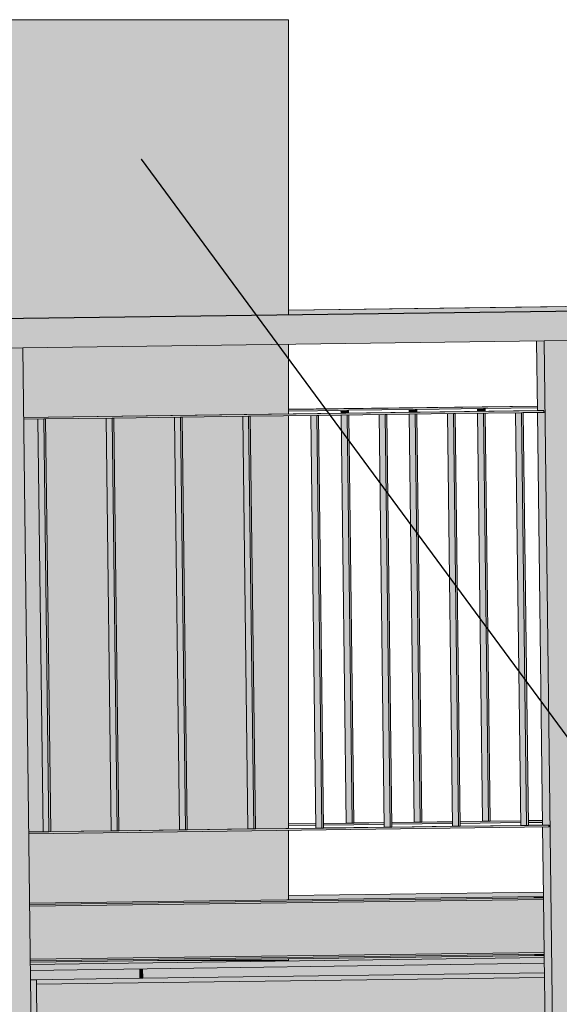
# Model space of a CAD drawing. Header units: centimetres. Extents: x -5472 to 10427, y -400 to 1902.
# Tile 63 of 91: x -4401 to -4309, y 1377 to 1544. Entities that reach past the tile are written whole.
import ezdxf

# ---------------------------------------------------------------- set-up
doc = ezdxf.new("R2010")
doc.units = ezdxf.units.CM
doc.header["$LTSCALE"] = 0.1
doc.header["$MEASUREMENT"] = 0
for name, color, linetype in [('2_kładka_IFC.K_IR', 7, 'Continuous'), ('2_stropy.K_IR', 7, 'Continuous'), ('3_lądowisko.K_IR', 7, 'Continuous'), ('5_opisy.K_IR', 7, 'Continuous')]:
    doc.layers.add(name, color=color, linetype=linetype)
doc.dimstyles.new('GENERATED_STYLE__3', dxfattribs={"dimtxt": 0.18, "dimasz": 18.24, "dimexe": 0.18, "dimexo": 0.0625, "dimgap": 0.09, "dimtad": 0, "dimtih": 1, "dimtoh": 1, "dimdec": 4, "dimzin": 0, "dimdsep": 46, "dimcen": 0.09, "dimadec": 0, "dimazin": 0, "dimtfac": 1, "dimtdec": 4, "dimtmove": 0, "dimatfit": 3, "dimldrblk": 'ARROWHEAD_5', "dimfxl": 1, "dimtolj": 1, "dimtzin": 0, "dimarcsym": 0})

# ---------------------------------------------------------------- blocks, each defined once
blk = doc.blocks.new('ElemPrzekroju_5_1')
at = {"layer": '2_stropy.K_IR', "linetype": 'Continuous', "lineweight": 0, "true_color": 0xe0e0e0}
blk.add_hatch(color=254, dxfattribs=at).paths.add_polyline_path([(-4384.54, 1384.25), (-4399.29, 1384.06), (-4399.28, 1383.65), (-4311.91, 1384.87), (-4311.92, 1385.21), (-4355.39, 1384.64), (-4355.39, 1384.34), (-4377.69, 1384.34), (-4384.54, 1384.25)])
at = {"layer": '2_stropy.K_IR', "linetype": 'Continuous', "lineweight": 0, "true_color": 0x9e9e9e}
h = blk.add_hatch(color=253, dxfattribs=at)
h.paths.add_polyline_path([(-4399.29, 1384.06), (-4399.28, 1383.65), (-4311.91, 1384.87), (-4311.91, 1384.92), (-4312.67, 1384.91), (-4313.93, 1384.91), (-4311.91, 1384.94), (-4311.91, 1384.97), (-4312.71, 1384.96), (-4334.54, 1384.91), (-4336.28, 1384.89), (-4314.33, 1384.93), (-4316.4, 1384.9), (-4338.5, 1384.86), (-4345.47, 1384.77), (-4322.9, 1384.81), (-4324.97, 1384.78), (-4347.69, 1384.74), (-4349.43, 1384.72), (-4326.59, 1384.76), (-4336.58, 1384.62), (-4355.39, 1384.58), (-4355.39, 1384.57), (-4338.2, 1384.6), (-4348.18, 1384.46), (-4355.39, 1384.45), (-4355.39, 1384.43), (-4349.81, 1384.44), (-4355.39, 1384.36), (-4355.39, 1384.34), (-4356.47, 1384.34), (-4358.81, 1384.31), (-4361.18, 1384.34), (-4377.69, 1384.34), (-4384.54, 1384.25), (-4384.54, 1384.25)])
h.paths.add_polyline_path([(-4319.17, 1384.82), (-4357.2, 1384.29), (-4357.74, 1384.3), (-4320.43, 1384.82)], flags=0)
blk.add_hatch(color=253, dxfattribs=at).paths.add_polyline_path([(-4323.83, 1385.05), (-4311.91, 1385.08), (-4311.91, 1385.1), (-4322.09, 1385.08)])
at = {"layer": '2_stropy.K_IR', "linetype": 'Continuous', "lineweight": 0, "true_color": 0xb1b1b1}
blk.add_hatch(color=253, dxfattribs=at).paths.add_polyline_path([(-4399.28, 1383.65), (-4399.27, 1382.65), (-4311.9, 1383.87), (-4311.91, 1384.87)])
at = {"layer": '2_stropy.K_IR', "linetype": 'Continuous', "lineweight": 0, "true_color": 0x7a7a7a}
blk.add_hatch(color=8, dxfattribs=at).paths.add_polyline_path([(-4399.28, 1383.65), (-4399.27, 1382.65), (-4311.9, 1383.87), (-4311.91, 1384.87)])
at = {"layer": '2_stropy.K_IR', "color": 7, "linetype": 'Continuous', "lineweight": 0}
for p, q in [((-4399.28, 1383.65), (-4311.91, 1384.87)), ((-4311.9, 1383.87), (-4399.27, 1382.65))]:
    blk.add_line(p, q, dxfattribs=at)
blk = doc.blocks.new('ElemPrzekroju_624_1')
at = {"layer": '3_lądowisko.K_IR', "linetype": 'Continuous', "lineweight": 0, "true_color": 0x893309}
for points in [[(-4487.62, 1492.41), (-4477.44, 1492.54), (-4477.44, 1544.34), (-4487.62, 1544.34)], [(-4487.62, 1492.41), (-4477.44, 1492.54), (-4477.44, 1544.34), (-4487.62, 1544.34)], [(-4487.62, 1475.56), (-4477.44, 1475.69), (-4477.44, 1487.53), (-4487.62, 1487.39)], [(-4487.62, 1475.56), (-4477.44, 1475.69), (-4477.44, 1487.53), (-4487.62, 1487.39)], [(-4487.62, 1405.05), (-4479.02, 1405.17), (-4479.88, 1475.35), (-4487.62, 1475.24)], [(-4487.62, 1405.05), (-4479.02, 1405.17), (-4479.88, 1475.35), (-4487.62, 1475.24)], [(-4478.57, 1475.36), (-4477.71, 1405.18), (-4477.44, 1405.19), (-4477.44, 1475.38)], [(-4478.57, 1475.36), (-4477.71, 1405.18), (-4477.44, 1405.19), (-4477.44, 1475.38)], [(-4487.62, 1404.74), (-4487.62, 1392.9), (-4477.44, 1393.04), (-4477.44, 1404.87)], [(-4487.62, 1404.74), (-4487.62, 1392.9), (-4477.44, 1393.04), (-4477.44, 1404.87)]]:
    blk.add_hatch(color=36, dxfattribs=at).paths.add_polyline_path(points)
at = {"layer": '3_lądowisko.K_IR', "linetype": 'Continuous', "lineweight": 0, "true_color": 0xe75e33}
for points in [[(-4477.44, 1492.54), (-4355.39, 1494.15), (-4355.39, 1544.34), (-4477.44, 1544.34)], [(-4355.39, 1489.13), (-4400.57, 1488.54), (-4400.43, 1476.7), (-4355.39, 1477.3)], [(-4477.44, 1487.53), (-4477.44, 1475.69), (-4406.54, 1476.62), (-4406.68, 1488.46)], [(-4477.44, 1475.38), (-4477.44, 1405.19), (-4467.42, 1405.32), (-4468.28, 1475.5)], [(-4456.67, 1475.65), (-4466.97, 1475.52), (-4466.11, 1405.33), (-4455.81, 1405.47)], [(-4455.37, 1475.67), (-4454.5, 1405.49), (-4444.21, 1405.62), (-4445.07, 1475.8)], [(-4443.76, 1475.82), (-4442.9, 1405.64), (-4432.6, 1405.78), (-4433.47, 1475.96)], [(-4432.16, 1475.97), (-4431.3, 1405.79), (-4421, 1405.93), (-4421.86, 1476.11)], [(-4410.26, 1476.26), (-4420.55, 1476.13), (-4419.69, 1405.95), (-4409.39, 1406.08)], [(-4406.53, 1476.31), (-4408.95, 1476.28), (-4408.09, 1406.1), (-4405.67, 1406.13)], [(-4398.01, 1476.42), (-4400.42, 1476.39), (-4399.56, 1406.21), (-4397.14, 1406.24)], [(-4396.7, 1476.44), (-4395.84, 1406.26), (-4385.54, 1406.39), (-4386.4, 1476.58)], [(-4385.09, 1476.59), (-4384.23, 1406.41), (-4373.93, 1406.55), (-4374.8, 1476.73)], [(-4373.49, 1476.74), (-4372.63, 1406.56), (-4362.33, 1406.7), (-4363.19, 1476.88)], [(-4361.89, 1476.9), (-4361.02, 1406.72), (-4355.39, 1406.79), (-4355.39, 1476.98)], [(-4477.44, 1404.87), (-4477.44, 1393.04), (-4405.52, 1393.99), (-4405.66, 1405.82)], [(-4399.56, 1405.9), (-4399.41, 1394.07), (-4355.39, 1394.65), (-4355.39, 1406.48)], [(-4377.69, 1384.34), (-4355.39, 1384.34), (-4355.39, 1384.64)]]:
    blk.add_hatch(color=13, dxfattribs=at).paths.add_polyline_path(points)
at = {"layer": '3_lądowisko.K_IR', "linetype": 'Continuous', "lineweight": 0, "true_color": 0xa13e14}
for points in [[(-4355.39, 1489.13), (-4400.57, 1488.54), (-4400.45, 1478.32), (-4355.39, 1478.91)], [(-4477.44, 1487.53), (-4477.44, 1477.3), (-4409.67, 1478.19), (-4409.65, 1476.58), (-4406.54, 1476.62), (-4406.68, 1488.46)], [(-4406.53, 1476.31), (-4408.95, 1476.28), (-4408.09, 1406.1), (-4405.67, 1406.13)], [(-4445.02, 1472.05), (-4455.32, 1471.92), (-4455.25, 1466.13), (-4448.03, 1466.23), (-4447.28, 1405.58), (-4445.66, 1405.6), (-4446.41, 1466.25), (-4444.95, 1466.27)], [(-4433.42, 1472.2), (-4443.72, 1472.07), (-4443.64, 1466.28), (-4436.43, 1466.38), (-4435.68, 1405.73), (-4434.06, 1405.76), (-4434.8, 1466.4), (-4433.35, 1466.42)], [(-4421.82, 1472.36), (-4432.11, 1472.22), (-4432.04, 1466.44), (-4424.82, 1466.53), (-4424.08, 1405.89), (-4422.45, 1405.91), (-4423.2, 1466.55), (-4421.74, 1466.57)], [(-4410.21, 1472.51), (-4420.51, 1472.37), (-4420.44, 1466.59), (-4413.22, 1466.68), (-4412.47, 1406.04), (-4410.85, 1406.06), (-4411.6, 1466.7), (-4410.14, 1466.72)], [(-4400.38, 1472.64), (-4399.56, 1406.21), (-4398.6, 1406.22), (-4399.34, 1466.86), (-4397.89, 1466.88), (-4397.96, 1472.67)], [(-4386.36, 1472.82), (-4396.65, 1472.69), (-4396.58, 1466.9), (-4389.36, 1467), (-4388.62, 1406.35), (-4386.99, 1406.37), (-4387.74, 1467.02), (-4386.28, 1467.04)], [(-4374.75, 1472.97), (-4385.05, 1472.84), (-4384.98, 1467.05), (-4377.76, 1467.15), (-4377.01, 1406.51), (-4375.39, 1406.53), (-4376.14, 1467.17), (-4374.68, 1467.19)], [(-4363.15, 1473.13), (-4373.44, 1472.99), (-4373.37, 1467.21), (-4366.15, 1467.3), (-4365.41, 1406.66), (-4363.79, 1406.68), (-4364.53, 1467.32), (-4363.08, 1467.34)], [(-4361.84, 1473.14), (-4361.77, 1467.36), (-4355.39, 1467.44), (-4355.39, 1473.23)], [(-4468.23, 1471.75), (-4477.44, 1471.63), (-4477.44, 1465.84), (-4471.24, 1465.92), (-4470.49, 1405.28), (-4468.87, 1405.3), (-4469.62, 1465.94), (-4468.16, 1465.96)], [(-4456.63, 1471.9), (-4466.92, 1471.76), (-4466.85, 1465.98), (-4459.63, 1466.07), (-4458.89, 1405.43), (-4457.27, 1405.45), (-4458.01, 1466.09), (-4456.56, 1466.11)], [(-4470.44, 1401.21), (-4477.44, 1401.12), (-4477.44, 1395.33), (-4408.66, 1396.24), (-4408.64, 1393.94), (-4405.52, 1393.99), (-4405.66, 1405.82), (-4408.78, 1405.78), (-4408.74, 1402.02), (-4410.8, 1401.99), (-4410.85, 1405.75), (-4412.47, 1405.73), (-4412.42, 1401.97), (-4422.4, 1401.84), (-4422.45, 1405.6), (-4424.07, 1405.57), (-4424.03, 1401.82), (-4434.01, 1401.69), (-4434.05, 1405.44), (-4435.68, 1405.42), (-4435.63, 1401.67), (-4445.61, 1401.54), (-4445.66, 1405.29), (-4447.28, 1405.27), (-4447.23, 1401.52), (-4457.22, 1401.38), (-4457.26, 1405.14), (-4458.89, 1405.12), (-4458.84, 1401.36), (-4468.82, 1401.23), (-4468.87, 1404.99), (-4470.49, 1404.96)], [(-4398.6, 1405.91), (-4399.56, 1405.9), (-4399.44, 1396.36), (-4355.39, 1396.94), (-4355.39, 1402.72), (-4363.74, 1402.61), (-4363.78, 1406.37), (-4365.4, 1406.35), (-4365.36, 1402.59), (-4375.34, 1402.46), (-4375.39, 1406.21), (-4377.01, 1406.19), (-4376.96, 1402.44), (-4386.94, 1402.31), (-4386.99, 1406.06), (-4388.61, 1406.04), (-4388.57, 1402.29), (-4398.55, 1402.16)], [(-4377.69, 1384.34), (-4355.39, 1384.34), (-4355.39, 1384.64)]]:
    blk.add_hatch(color=34, dxfattribs=at).paths.add_polyline_path(points)
at = {"layer": '3_lądowisko.K_IR', "color": 7, "linetype": 'Continuous', "lineweight": 15}
for p, q in [((-4487.62, 1544.34), (-4477.44, 1544.34)), ((-4487.62, 1492.41), (-4487.62, 1544.34)), ((-4477.44, 1544.34), (-4355.39, 1544.34)), ((-4477.44, 1492.54), (-4477.44, 1544.34)), ((-4355.39, 1494.15), (-4355.39, 1544.34)), ((-4355.39, 1477.3), (-4355.39, 1489.13)), ((-4487.62, 1475.56), (-4487.62, 1487.39)), ((-4477.44, 1475.69), (-4477.44, 1487.53)), ((-4477.44, 1405.19), (-4477.44, 1475.38)), ((-4355.39, 1406.79), (-4355.39, 1476.98)), ((-4487.62, 1405.05), (-4487.62, 1475.24)), ((-4355.39, 1394.65), (-4355.39, 1406.48)), ((-4487.62, 1392.9), (-4487.62, 1404.74)), ((-4477.44, 1393.04), (-4477.44, 1404.87)), ((-4377.69, 1384.34), (-4355.39, 1384.34)), ((-4355.39, 1384.34), (-4355.39, 1384.64))]:
    blk.add_line(p, q, dxfattribs=at)
blk = doc.blocks.new('ElemPrzekroju_648_1')
at = {"layer": '2_kładka_IFC.K_IR', "linetype": 'Continuous', "lineweight": 0, "true_color": 0xe8e8e8}
for points in [[(-4220.28, 1495.93), (-4687.18, 1489.79), (-4685.91, 1489.79), (-4219.01, 1495.93)], [(-4355.39, 1494.94), (-4355.39, 1494.92), (-4306.97, 1495.56), (-4308.24, 1495.56)], [(-4400.43, 1476.7), (-4400.43, 1476.69), (-4311.96, 1477.85), (-4312.98, 1477.85)], [(-4355.39, 1478.07), (-4313.06, 1478.63), (-4313.06, 1478.64), (-4355.39, 1478.09)], [(-4362.33, 1406.7), (-4372.63, 1406.56), (-4372.63, 1406.55), (-4361.31, 1406.7)], [(-4350.73, 1406.85), (-4361.02, 1406.72), (-4361.02, 1406.7), (-4349.71, 1406.85)], [(-4355.39, 1407.58), (-4355.39, 1407.57), (-4350.74, 1407.63), (-4350.74, 1407.64)], [(-4349.43, 1407.66), (-4349.43, 1407.64), (-4344.6, 1407.71), (-4345.62, 1407.71)], [(-4339.12, 1407), (-4349.42, 1406.87), (-4349.42, 1406.86), (-4338.1, 1407)], [(-4344.31, 1407.73), (-4344.31, 1407.71), (-4339.13, 1407.78), (-4339.13, 1407.79)], [(-4337.82, 1407.81), (-4337.82, 1407.8), (-4333, 1407.86), (-4334.01, 1407.86)], [(-4327.52, 1407.16), (-4337.81, 1407.02), (-4337.81, 1407.01), (-4326.5, 1407.16)], [(-4332.71, 1407.88), (-4332.7, 1407.86), (-4327.53, 1407.93), (-4327.53, 1407.95)], [(-4326.22, 1407.96), (-4326.22, 1407.95), (-4321.39, 1408.01), (-4322.41, 1408.01)], [(-4315.91, 1407.31), (-4326.21, 1407.17), (-4326.21, 1407.16), (-4314.9, 1407.31)], [(-4321.1, 1408.03), (-4321.1, 1408.02), (-4315.92, 1408.09), (-4315.92, 1408.1)], [(-4314.62, 1408.12), (-4314.62, 1408.1), (-4312.2, 1408.13), (-4312.2, 1408.15)], [(-4312.11, 1407.36), (-4314.61, 1407.33), (-4314.61, 1407.31), (-4311.09, 1407.36)], [(-4399.56, 1406.21), (-4399.56, 1406.2), (-4396.13, 1406.24), (-4397.14, 1406.24)], [(-4385.54, 1406.39), (-4395.84, 1406.26), (-4395.84, 1406.25), (-4384.52, 1406.39)], [(-4373.93, 1406.55), (-4384.23, 1406.41), (-4384.23, 1406.4), (-4372.92, 1406.55)], [(-4312.04, 1395.22), (-4399.41, 1394.07), (-4399.41, 1394.06), (-4312.04, 1395.21)], [(-4312.05, 1395.98), (-4355.39, 1395.41), (-4355.39, 1395.41), (-4312.05, 1395.98)], [(-4399.29, 1384.26), (-4399.29, 1384.26), (-4311.92, 1385.41), (-4311.92, 1385.42)], [(-4398.28, 1381.06), (-4399.25, 1381.06), (-4399.25, 1381.05)]]:
    blk.add_hatch(color=254, dxfattribs=at).paths.add_polyline_path(points)
at = {"layer": '2_kładka_IFC.K_IR', "linetype": 'Continuous', "lineweight": 0, "true_color": 0xd1d1d1}
for points in [[(-4685.91, 1489.79), (-4685.85, 1484.79), (-4218.95, 1490.93), (-4219.01, 1495.93)], [(-4355.39, 1494.92), (-4355.39, 1494.15), (-4306.96, 1494.79), (-4306.97, 1495.56)], [(-4310.46, 1370.21), (-4305.62, 1370.28), (-4305.77, 1382.28), (-4307.09, 1489.77), (-4311.93, 1489.7)], [(-4403.94, 1368.98), (-4399.1, 1369.05), (-4399.25, 1381.05), (-4400.57, 1488.54), (-4405.41, 1488.47)], [(-4400.43, 1476.69), (-4400.42, 1476.39), (-4311.95, 1477.55), (-4311.96, 1477.85)], [(-4355.39, 1477.77), (-4313.06, 1478.33), (-4313.06, 1478.63), (-4355.39, 1478.07)], [(-4349.71, 1406.85), (-4349.42, 1406.86), (-4350.28, 1477.05), (-4350.57, 1477.05)], [(-4345.17, 1477.91), (-4345.46, 1477.9), (-4345.46, 1477.43), (-4345.17, 1477.43)], [(-4345.16, 1477.12), (-4345.45, 1477.11), (-4344.6, 1407.71), (-4344.31, 1407.71)], [(-4338.1, 1407), (-4337.81, 1407.01), (-4338.68, 1477.2), (-4338.97, 1477.2)], [(-4333.57, 1478.06), (-4333.86, 1478.06), (-4333.85, 1477.58), (-4333.56, 1477.58)], [(-4333.56, 1477.27), (-4333.85, 1477.27), (-4333, 1407.86), (-4332.7, 1407.86)], [(-4326.5, 1407.16), (-4326.21, 1407.16), (-4327.07, 1477.36), (-4327.36, 1477.35)], [(-4321.96, 1478.21), (-4322.25, 1478.21), (-4322.25, 1477.73), (-4321.96, 1477.74)], [(-4321.95, 1477.42), (-4322.24, 1477.42), (-4321.39, 1408.01), (-4321.1, 1408.02)], [(-4314.9, 1407.31), (-4314.61, 1407.31), (-4315.47, 1477.51), (-4315.76, 1477.5)], [(-4396.13, 1406.24), (-4395.84, 1406.25), (-4396.7, 1476.44), (-4396.99, 1476.44)], [(-4384.52, 1406.39), (-4384.23, 1406.4), (-4385.09, 1476.59), (-4385.38, 1476.59)], [(-4372.92, 1406.55), (-4372.63, 1406.55), (-4373.49, 1476.74), (-4373.78, 1476.74)], [(-4361.31, 1406.7), (-4361.02, 1406.7), (-4361.89, 1476.9), (-4362.18, 1476.89)], [(-4399.56, 1406.2), (-4399.56, 1405.9), (-4311.09, 1407.06), (-4311.09, 1407.36)], [(-4355.39, 1407.27), (-4350.73, 1407.33), (-4350.74, 1407.63), (-4355.39, 1407.57)], [(-4349.43, 1407.64), (-4349.42, 1407.34), (-4339.13, 1407.48), (-4339.13, 1407.78)], [(-4327.53, 1407.93), (-4337.82, 1407.8), (-4337.82, 1407.5), (-4327.52, 1407.63)], [(-4315.92, 1408.09), (-4326.22, 1407.95), (-4326.22, 1407.65), (-4315.92, 1407.79)], [(-4314.62, 1408.1), (-4314.61, 1407.8), (-4312.19, 1407.83), (-4312.2, 1408.13)], [(-4312.04, 1395.21), (-4399.41, 1394.06), (-4399.41, 1393.86), (-4312.04, 1395.01)], [(-4355.39, 1395.41), (-4355.39, 1394.65), (-4312.04, 1395.22), (-4312.05, 1395.98)], [(-4399.41, 1393.56), (-4399.3, 1384.56), (-4311.92, 1385.72), (-4312.03, 1394.72)], [(-4311.92, 1385.41), (-4399.29, 1384.26), (-4399.29, 1384.06), (-4311.92, 1385.21)], [(-4399.1, 1369.05), (-4398.14, 1369.06), (-4398.28, 1381.06), (-4399.25, 1381.05)], [(-4398.28, 1380.28), (-4398.15, 1369.89), (-4311.74, 1371.02), (-4311.87, 1381.42)]]:
    blk.add_hatch(color=254, dxfattribs=at).paths.add_polyline_path(points)
at = {"layer": '2_kładka_IFC.K_IR', "linetype": 'Continuous', "lineweight": 0, "true_color": 0x939393}
for points in [[(-4311.93, 1489.7), (-4313.2, 1489.69), (-4313.05, 1477.85), (-4312.98, 1477.85), (-4311.96, 1477.85), (-4311.95, 1477.55), (-4313.05, 1477.54), (-4312.19, 1407.36), (-4312.11, 1407.36), (-4311.09, 1407.36), (-4311.09, 1407.06), (-4312.18, 1407.05), (-4311.73, 1370.21), (-4310.46, 1370.21)], [(-4311.93, 1489.7), (-4313.2, 1489.69), (-4313.05, 1477.85), (-4312.98, 1477.85), (-4311.96, 1477.85), (-4311.95, 1477.55), (-4313.05, 1477.54), (-4312.19, 1407.36), (-4312.11, 1407.36), (-4311.09, 1407.36), (-4311.09, 1407.06), (-4312.18, 1407.05), (-4311.73, 1370.21), (-4310.46, 1370.21)], [(-4351.59, 1477.03), (-4350.73, 1406.85), (-4349.71, 1406.85), (-4350.57, 1477.05)], [(-4351.59, 1477.03), (-4350.73, 1406.85), (-4349.71, 1406.85), (-4350.57, 1477.05)], [(-4346.48, 1477.89), (-4346.47, 1477.41), (-4345.46, 1477.43), (-4345.46, 1477.9)], [(-4346.48, 1477.89), (-4346.47, 1477.41), (-4345.46, 1477.43), (-4345.46, 1477.9)], [(-4346.47, 1477.1), (-4345.62, 1407.71), (-4344.6, 1407.71), (-4345.45, 1477.11)], [(-4346.47, 1477.1), (-4345.62, 1407.71), (-4344.6, 1407.71), (-4345.45, 1477.11)], [(-4339.98, 1477.19), (-4339.12, 1407), (-4338.1, 1407), (-4338.97, 1477.2)], [(-4339.98, 1477.19), (-4339.12, 1407), (-4338.1, 1407), (-4338.97, 1477.2)], [(-4334.88, 1478.04), (-4334.87, 1477.57), (-4333.85, 1477.58), (-4333.86, 1478.06)], [(-4334.88, 1478.04), (-4334.87, 1477.57), (-4333.85, 1477.58), (-4333.86, 1478.06)], [(-4334.87, 1477.25), (-4334.01, 1407.86), (-4333, 1407.86), (-4333.85, 1477.27)], [(-4334.87, 1477.25), (-4334.01, 1407.86), (-4333, 1407.86), (-4333.85, 1477.27)], [(-4328.38, 1477.34), (-4327.52, 1407.16), (-4326.5, 1407.16), (-4327.36, 1477.35)], [(-4328.38, 1477.34), (-4327.52, 1407.16), (-4326.5, 1407.16), (-4327.36, 1477.35)], [(-4323.27, 1478.19), (-4323.27, 1477.72), (-4322.25, 1477.73), (-4322.25, 1478.21)], [(-4323.27, 1478.19), (-4323.27, 1477.72), (-4322.25, 1477.73), (-4322.25, 1478.21)], [(-4323.26, 1477.41), (-4322.41, 1408.01), (-4321.39, 1408.01), (-4322.24, 1477.42)], [(-4323.26, 1477.41), (-4322.41, 1408.01), (-4321.39, 1408.01), (-4322.24, 1477.42)], [(-4316.78, 1477.49), (-4315.91, 1407.31), (-4314.9, 1407.31), (-4315.76, 1477.5)], [(-4316.78, 1477.49), (-4315.91, 1407.31), (-4314.9, 1407.31), (-4315.76, 1477.5)], [(-4398.01, 1476.42), (-4397.14, 1406.24), (-4396.13, 1406.24), (-4396.99, 1476.44)], [(-4398.01, 1476.42), (-4397.14, 1406.24), (-4396.13, 1406.24), (-4396.99, 1476.44)], [(-4386.4, 1476.58), (-4385.54, 1406.39), (-4384.52, 1406.39), (-4385.38, 1476.59)], [(-4386.4, 1476.58), (-4385.54, 1406.39), (-4384.52, 1406.39), (-4385.38, 1476.59)], [(-4374.8, 1476.73), (-4373.93, 1406.55), (-4372.92, 1406.55), (-4373.78, 1476.74)], [(-4374.8, 1476.73), (-4373.93, 1406.55), (-4372.92, 1406.55), (-4373.78, 1476.74)], [(-4363.19, 1476.88), (-4362.33, 1406.7), (-4361.31, 1406.7), (-4362.18, 1476.89)], [(-4363.19, 1476.88), (-4362.33, 1406.7), (-4361.31, 1406.7), (-4362.18, 1476.89)], [(-4380.68, 1382.91), (-4380.67, 1381.32), (-4380.18, 1381.32), (-4380.2, 1382.92)], [(-4380.68, 1382.91), (-4380.67, 1381.32), (-4380.18, 1381.32), (-4380.2, 1382.92)]]:
    blk.add_hatch(color=252, dxfattribs=at).paths.add_polyline_path(points)
at = {"layer": '2_kładka_IFC.K_IR', "linetype": 'Continuous', "lineweight": 0, "true_color": 0xaaaaaa}
for points in [[(-4312.98, 1477.85), (-4314.43, 1477.83), (-4312.08, 1477.85), (-4311.96, 1477.85)], [(-4362.33, 1406.7), (-4363.66, 1406.68), (-4361.31, 1406.7)], [(-4350.73, 1406.85), (-4352.06, 1406.83), (-4349.71, 1406.85)], [(-4346.95, 1407.69), (-4344.6, 1407.71), (-4345.62, 1407.71)], [(-4339.12, 1407), (-4340.45, 1406.99), (-4338.1, 1407)], [(-4334.01, 1407.86), (-4335.34, 1407.84), (-4333, 1407.86)], [(-4327.52, 1407.16), (-4328.85, 1407.14), (-4326.5, 1407.16)], [(-4323.74, 1408), (-4321.39, 1408.01), (-4322.41, 1408.01)], [(-4315.91, 1407.31), (-4317.25, 1407.29), (-4314.9, 1407.31)], [(-4312.11, 1407.36), (-4313.56, 1407.34), (-4311.21, 1407.36), (-4311.09, 1407.36)], [(-4398.47, 1406.22), (-4396.13, 1406.24), (-4397.14, 1406.24)], [(-4385.54, 1406.39), (-4386.87, 1406.38), (-4384.52, 1406.39)], [(-4373.93, 1406.55), (-4375.27, 1406.53), (-4372.92, 1406.55)], [(-4314.88, 1395.18), (-4313.7, 1395.19), (-4312.04, 1395.21), (-4312.04, 1395.22)], [(-4314.64, 1385.68), (-4314.59, 1385.47), (-4311.92, 1385.5), (-4311.92, 1385.72)], [(-4314.59, 1385.47), (-4314.46, 1385.38), (-4311.92, 1385.42), (-4311.92, 1385.5)], [(-4311.92, 1385.42), (-4314.46, 1385.38), (-4313.58, 1385.39), (-4311.92, 1385.41)], [(-4399.25, 1381.07), (-4399.25, 1381.06), (-4398.28, 1381.06), (-4398.28, 1380.85), (-4311.88, 1381.99), (-4311.88, 1382.22), (-4380.18, 1381.32), (-4380.39, 1381.32), (-4380.67, 1381.32), (-4380.67, 1381.32)], [(-4399.25, 1381.07), (-4399.25, 1381.06), (-4398.28, 1381.06), (-4398.28, 1380.85), (-4311.88, 1381.99), (-4311.88, 1382.22), (-4380.18, 1381.32), (-4380.39, 1381.32), (-4380.67, 1381.32), (-4380.67, 1381.32)], [(-4398.28, 1380.85), (-4398.28, 1380.52), (-4315.06, 1381.61), (-4315, 1381.38), (-4311.87, 1381.42), (-4311.88, 1381.99)], [(-4380.67, 1381.32), (-4380.67, 1381.32), (-4380.39, 1381.32)], [(-4380.67, 1381.32), (-4380.67, 1381.32), (-4380.39, 1381.32)]]:
    blk.add_hatch(color=253, dxfattribs=at).paths.add_polyline_path(points)
at = {"layer": '2_kładka_IFC.K_IR', "linetype": 'Continuous', "lineweight": 0, "true_color": 0xa3a3a3}
for points in [[(-4312.08, 1477.85), (-4312.07, 1477.55), (-4311.95, 1477.55), (-4311.96, 1477.85)], [(-4311.21, 1407.36), (-4311.21, 1407.06), (-4311.09, 1407.06), (-4311.09, 1407.36)], [(-4312.04, 1395.21), (-4313.7, 1395.19), (-4313.7, 1394.99), (-4312.04, 1395.01)], [(-4312.03, 1394.72), (-4399.41, 1393.56), (-4399.38, 1391.4), (-4314.73, 1392.51), (-4314.64, 1385.68), (-4311.92, 1385.72)], [(-4313.58, 1385.39), (-4313.58, 1385.19), (-4311.92, 1385.21), (-4311.92, 1385.41)], [(-4380.2, 1382.92), (-4380.18, 1381.32), (-4311.88, 1382.22), (-4311.9, 1383.87)], [(-4380.2, 1382.92), (-4380.18, 1381.32), (-4311.88, 1382.22), (-4311.9, 1383.87)], [(-4399.27, 1382.65), (-4399.25, 1381.07), (-4380.67, 1381.32), (-4380.68, 1382.91)], [(-4399.27, 1382.65), (-4399.25, 1381.07), (-4380.67, 1381.32), (-4380.68, 1382.91)], [(-4315, 1381.38), (-4314.87, 1370.98), (-4311.74, 1371.02), (-4311.87, 1381.42)]]:
    blk.add_hatch(color=253, dxfattribs=at).paths.add_polyline_path(points)
at = {"layer": '2_kładka_IFC.K_IR', "linetype": 'Continuous', "lineweight": 0, "true_color": 0x9b9b9b}
for points in [[(-4399.41, 1393.86), (-4399.41, 1393.78), (-4312.03, 1394.93), (-4312.04, 1395.01)], [(-4399.41, 1393.86), (-4399.41, 1393.78), (-4312.03, 1394.93), (-4312.04, 1395.01)], [(-4312.03, 1394.93), (-4399.41, 1393.78), (-4399.41, 1393.56), (-4312.03, 1394.72)], [(-4312.03, 1394.93), (-4399.41, 1393.78), (-4399.41, 1393.56), (-4312.03, 1394.72)]]:
    blk.add_hatch(color=253, dxfattribs=at).paths.add_polyline_path(points)
at = {"layer": '2_kładka_IFC.K_IR', "linetype": 'Continuous', "lineweight": 0, "true_color": 0xf0f0f0}
for points in [[(-4311.92, 1385.72), (-4399.3, 1384.56), (-4399.29, 1384.35), (-4311.92, 1385.5)], [(-4398.28, 1380.85), (-4398.28, 1380.28), (-4311.87, 1381.42), (-4311.88, 1381.99)]]:
    blk.add_hatch(color=7, dxfattribs=at).paths.add_polyline_path(points)
at = {"layer": '2_kładka_IFC.K_IR', "linetype": 'Continuous', "lineweight": 0, "true_color": 0xf8f8f8}
blk.add_hatch(color=7, dxfattribs=at).paths.add_polyline_path([(-4399.29, 1384.35), (-4399.29, 1384.26), (-4311.92, 1385.42), (-4311.92, 1385.5)])
at = {"layer": '2_kładka_IFC.K_IR', "color": 7, "linetype": 'Continuous', "lineweight": 15}
for p, q in [((-4687.18, 1489.79), (-4220.28, 1495.93)), ((-4685.91, 1489.79), (-4219.01, 1495.93)), ((-4355.39, 1494.94), (-4308.24, 1495.56)), ((-4355.39, 1494.92), (-4306.97, 1495.56)), ((-4400.57, 1488.54), (-4311.93, 1489.7)), ((-4313.2, 1489.69), (-4313.05, 1477.85)), ((-4307.09, 1489.77), (-4311.93, 1489.7)), ((-4311.93, 1489.7), (-4310.46, 1370.21)), ((-4400.57, 1488.54), (-4405.41, 1488.47)), ((-4400.57, 1488.54), (-4399.25, 1381.05)), ((-4400.43, 1476.7), (-4312.98, 1477.85)), ((-4311.96, 1477.85), (-4400.43, 1476.69)), ((-4350.57, 1477.05), (-4361.89, 1476.9)), ((-4355.39, 1478.09), (-4313.06, 1478.64)), ((-4313.06, 1478.63), (-4355.39, 1478.07)), ((-4345.46, 1477.9), (-4355.39, 1477.77)), ((-4350.73, 1406.85), (-4351.59, 1477.03)), ((-4349.71, 1406.85), (-4350.57, 1477.05)), ((-4350.57, 1477.05), (-4350.28, 1477.05)), ((-4338.97, 1477.2), (-4350.28, 1477.05)), ((-4349.42, 1406.86), (-4350.28, 1477.05)), ((-4346.47, 1477.41), (-4346.48, 1477.89)), ((-4345.62, 1407.71), (-4346.47, 1477.1)), ((-4345.46, 1477.9), (-4345.17, 1477.91)), ((-4345.46, 1477.43), (-4345.46, 1477.9)), ((-4344.6, 1407.71), (-4345.45, 1477.11)), ((-4333.86, 1478.06), (-4345.17, 1477.91)), ((-4345.17, 1477.43), (-4345.17, 1477.91)), ((-4344.31, 1407.71), (-4345.16, 1477.12)), ((-4339.12, 1407), (-4339.98, 1477.19)), ((-4338.1, 1407), (-4338.97, 1477.2)), ((-4338.97, 1477.2), (-4338.68, 1477.2)), ((-4327.36, 1477.35), (-4338.68, 1477.2)), ((-4337.81, 1407.01), (-4338.68, 1477.2)), ((-4334.87, 1477.57), (-4334.88, 1478.04)), ((-4334.01, 1407.86), (-4334.87, 1477.25)), ((-4333.85, 1477.58), (-4333.86, 1478.06)), ((-4333.86, 1478.06), (-4333.57, 1478.06)), ((-4333, 1407.86), (-4333.85, 1477.27)), ((-4322.25, 1478.21), (-4333.57, 1478.06)), ((-4333.56, 1477.58), (-4333.57, 1478.06)), ((-4332.7, 1407.86), (-4333.56, 1477.27)), ((-4327.52, 1407.16), (-4328.38, 1477.34)), ((-4327.36, 1477.35), (-4327.07, 1477.36)), ((-4326.5, 1407.16), (-4327.36, 1477.35)), ((-4315.76, 1477.5), (-4327.07, 1477.36)), ((-4326.21, 1407.16), (-4327.07, 1477.36)), ((-4323.27, 1477.72), (-4323.27, 1478.19)), ((-4322.41, 1408.01), (-4323.26, 1477.41)), ((-4322.25, 1477.73), (-4322.25, 1478.21)), ((-4322.25, 1478.21), (-4321.96, 1478.21)), ((-4321.39, 1408.01), (-4322.24, 1477.42)), ((-4313.06, 1478.33), (-4321.96, 1478.21)), ((-4321.96, 1477.74), (-4321.96, 1478.21)), ((-4321.1, 1408.02), (-4321.95, 1477.42)), ((-4315.91, 1407.31), (-4316.78, 1477.49)), ((-4315.76, 1477.5), (-4315.47, 1477.51)), ((-4314.9, 1407.31), (-4315.76, 1477.5)), ((-4311.95, 1477.55), (-4315.47, 1477.51)), ((-4314.61, 1407.31), (-4315.47, 1477.51)), ((-4313.05, 1477.54), (-4312.19, 1407.36)), ((-4312.98, 1477.85), (-4311.96, 1477.85)), ((-4311.96, 1477.85), (-4311.95, 1477.55)), ((-4396.99, 1476.44), (-4400.42, 1476.39)), ((-4397.14, 1406.24), (-4398.01, 1476.42)), ((-4396.13, 1406.24), (-4396.99, 1476.44)), ((-4396.99, 1476.44), (-4396.7, 1476.44)), ((-4385.38, 1476.59), (-4396.7, 1476.44)), ((-4395.84, 1406.25), (-4396.7, 1476.44)), ((-4385.54, 1406.39), (-4386.4, 1476.58)), ((-4384.52, 1406.39), (-4385.38, 1476.59)), ((-4385.38, 1476.59), (-4385.09, 1476.59)), ((-4373.78, 1476.74), (-4385.09, 1476.59)), ((-4384.23, 1406.4), (-4385.09, 1476.59)), ((-4373.93, 1406.55), (-4374.8, 1476.73)), ((-4372.92, 1406.55), (-4373.78, 1476.74)), ((-4373.78, 1476.74), (-4373.49, 1476.74)), ((-4362.18, 1476.89), (-4373.49, 1476.74)), ((-4372.63, 1406.55), (-4373.49, 1476.74)), ((-4362.33, 1406.7), (-4363.19, 1476.88)), ((-4362.18, 1476.89), (-4361.89, 1476.9)), ((-4361.31, 1406.7), (-4362.18, 1476.89)), ((-4361.02, 1406.7), (-4361.89, 1476.9)), ((-4311.09, 1407.06), (-4399.56, 1405.9)), ((-4372.63, 1406.56), (-4362.33, 1406.7)), ((-4361.31, 1406.7), (-4372.63, 1406.55)), ((-4362.33, 1406.7), (-4361.31, 1406.7)), ((-4361.31, 1406.7), (-4361.02, 1406.7)), ((-4361.02, 1406.72), (-4350.73, 1406.85)), ((-4349.71, 1406.85), (-4361.02, 1406.7)), ((-4355.39, 1407.58), (-4350.74, 1407.64)), ((-4350.74, 1407.63), (-4355.39, 1407.57)), ((-4350.73, 1407.33), (-4355.39, 1407.27)), ((-4350.73, 1406.85), (-4349.71, 1406.85)), ((-4349.71, 1406.85), (-4349.42, 1406.86)), ((-4349.43, 1407.66), (-4345.62, 1407.71)), ((-4344.6, 1407.71), (-4349.43, 1407.64)), ((-4339.13, 1407.48), (-4349.42, 1407.34)), ((-4349.42, 1406.87), (-4339.12, 1407)), ((-4338.1, 1407), (-4349.42, 1406.86)), ((-4345.62, 1407.71), (-4344.6, 1407.71)), ((-4344.6, 1407.71), (-4344.31, 1407.71)), ((-4344.31, 1407.73), (-4339.13, 1407.79)), ((-4339.13, 1407.78), (-4344.31, 1407.71)), ((-4339.12, 1407), (-4338.1, 1407)), ((-4338.1, 1407), (-4337.81, 1407.01)), ((-4337.82, 1407.81), (-4334.01, 1407.86)), ((-4333, 1407.86), (-4337.82, 1407.8)), ((-4327.52, 1407.63), (-4337.82, 1407.5)), ((-4337.81, 1407.02), (-4327.52, 1407.16)), ((-4326.5, 1407.16), (-4337.81, 1407.01)), ((-4334.01, 1407.86), (-4333, 1407.86)), ((-4333, 1407.86), (-4332.7, 1407.86)), ((-4332.71, 1407.88), (-4327.53, 1407.95)), ((-4327.53, 1407.93), (-4332.7, 1407.86)), ((-4327.52, 1407.16), (-4326.5, 1407.16)), ((-4326.5, 1407.16), (-4326.21, 1407.16)), ((-4326.22, 1407.96), (-4322.41, 1408.01)), ((-4321.39, 1408.01), (-4326.22, 1407.95)), ((-4315.92, 1407.79), (-4326.22, 1407.65)), ((-4326.21, 1407.17), (-4315.91, 1407.31)), ((-4314.9, 1407.31), (-4326.21, 1407.16)), ((-4322.41, 1408.01), (-4321.39, 1408.01)), ((-4321.39, 1408.01), (-4321.1, 1408.02)), ((-4321.1, 1408.03), (-4315.92, 1408.1)), ((-4315.92, 1408.09), (-4321.1, 1408.02)), ((-4315.91, 1407.31), (-4314.9, 1407.31)), ((-4314.9, 1407.31), (-4314.61, 1407.31)), ((-4314.62, 1408.12), (-4312.2, 1408.15)), ((-4312.2, 1408.13), (-4314.62, 1408.1)), ((-4312.19, 1407.83), (-4314.61, 1407.8)), ((-4314.61, 1407.33), (-4312.11, 1407.36)), ((-4311.09, 1407.36), (-4314.61, 1407.31)), ((-4312.18, 1407.05), (-4312.04, 1395.21)), ((-4312.11, 1407.36), (-4311.09, 1407.36)), ((-4311.09, 1407.36), (-4311.09, 1407.06)), ((-4399.56, 1406.21), (-4397.14, 1406.24)), ((-4396.13, 1406.24), (-4399.56, 1406.2)), ((-4397.14, 1406.24), (-4396.13, 1406.24)), ((-4396.13, 1406.24), (-4395.84, 1406.25)), ((-4395.84, 1406.26), (-4385.54, 1406.39)), ((-4384.52, 1406.39), (-4395.84, 1406.25)), ((-4385.54, 1406.39), (-4384.52, 1406.39)), ((-4384.52, 1406.39), (-4384.23, 1406.4)), ((-4384.23, 1406.41), (-4373.93, 1406.55)), ((-4372.92, 1406.55), (-4384.23, 1406.4)), ((-4373.93, 1406.55), (-4372.92, 1406.55)), ((-4372.92, 1406.55), (-4372.63, 1406.55)), ((-4312.04, 1395.22), (-4399.41, 1394.07)), ((-4312.04, 1395.21), (-4399.41, 1394.06)), ((-4312.04, 1395.01), (-4399.41, 1393.86)), ((-4355.39, 1395.41), (-4312.05, 1395.98)), ((-4355.39, 1395.41), (-4312.05, 1395.98)), ((-4312.04, 1395.01), (-4312.04, 1395.21)), ((-4312.04, 1395.01), (-4311.92, 1385.41)), ((-4312.03, 1394.72), (-4399.41, 1393.56)), ((-4311.92, 1385.72), (-4399.3, 1384.56)), ((-4311.92, 1385.42), (-4399.29, 1384.26)), ((-4311.92, 1385.41), (-4399.29, 1384.26)), ((-4311.92, 1385.21), (-4399.29, 1384.06)), ((-4311.92, 1385.21), (-4311.92, 1385.41)), ((-4311.92, 1385.21), (-4311.73, 1370.21)), ((-4380.67, 1381.32), (-4380.68, 1382.91)), ((-4380.18, 1381.32), (-4380.2, 1382.92)), ((-4380.18, 1381.32), (-4311.88, 1382.22)), ((-4399.25, 1381.07), (-4380.67, 1381.32)), ((-4398.28, 1381.06), (-4399.25, 1381.06)), ((-4398.28, 1381.06), (-4399.25, 1381.05)), ((-4399.1, 1369.05), (-4399.25, 1381.05)), ((-4398.28, 1380.28), (-4311.87, 1381.42)), ((-4398.14, 1369.06), (-4398.28, 1381.06)), ((-4380.67, 1381.32), (-4380.39, 1381.32)), ((-4380.67, 1381.32), (-4380.39, 1381.32)), ((-4380.39, 1381.32), (-4380.18, 1381.32))]:
    blk.add_line(p, q, dxfattribs=at)
blk = doc.blocks.new('ARROWHEAD_5')
at = {"linetype": 'Continuous', "lineweight": 0}
blk.add_hatch(color=0, dxfattribs=at).paths.add_polyline_path([(-1, 0.2679), (0, 0), (-1, -0.2679)])
at = {"color": 0, "linetype": 'Continuous', "lineweight": 0}
blk.add_line((0, 0), (-1, 0), dxfattribs=at)

msp = doc.modelspace()

# ---------------------------------------------------------------- block references
at = {"layer": '2_kładka_IFC.K_IR', "lineweight": 0}
msp.add_blockref('ElemPrzekroju_648_1', (0, 0), dxfattribs=at)
at = {"layer": '2_stropy.K_IR', "lineweight": 0}
msp.add_blockref('ElemPrzekroju_5_1', (0, 0), dxfattribs=at)
at = {"layer": '3_lądowisko.K_IR', "lineweight": 0}
msp.add_blockref('ElemPrzekroju_624_1', (0, 0), dxfattribs=at)

# ---------------------------------------------------------------- leaders
at = {"layer": '5_opisy.K_IR', "color": 7, "linetype": 'Continuous', "lineweight": 0, "annotation_type": 0, "has_hookline": 1, "hookline_direction": 0, "text_width": 367.94}
msp.add_leader([(-4380.44, 1520.62), (-4130.64, 1181.59), (-4105.34, 1181.59)], dimstyle='GENERATED_STYLE__3', dxfattribs=at)

doc.saveas('drawing.dxf')
